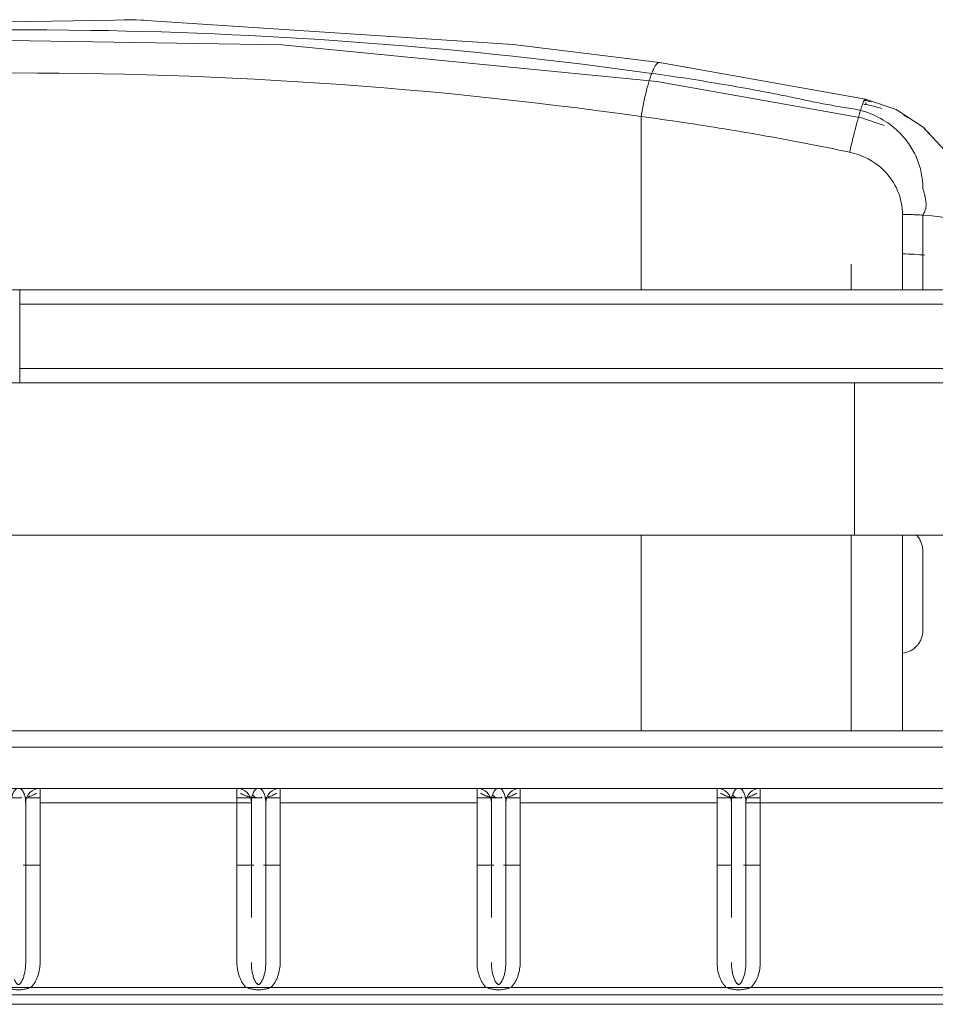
# Model space of a CAD drawing. Header units: metres. Extents: x 3.7 to 90.5, y -1.7 to 14.3.
# Tile 85 of 172: x 37.673 to 37.863, y 3.631 to 3.836. Entities that reach past the tile are written whole.
import ezdxf

# ---------------------------------------------------------------- set-up
doc = ezdxf.new("R2010")
doc.units = ezdxf.units.M
doc.layers.add('I-FURN', color=7, linetype='Continuous', lineweight=18)

# ---------------------------------------------------------------- blocks, each defined once
blk = doc.blocks.new('ConjuntoParaAlunoTamanho6 - CJA06_ConjuntoParaAlunoTamanho6-V7-Corte 1')
at = {"layer": 'I-FURN'}
for p, q in [((37.80598, 3.82737), (37.81309, 3.8261)), ((37.84621, 3.82021), (37.84889, 3.81973))]:
    blk.add_line(p, q, dxfattribs=at)
at = {"layer": 'I-FURN', "flags": 128}
for points in [[(37.69447, 3.83622), (37.69702, 3.83626), (37.69857, 3.83615)], [(37.77332, 3.83125), (37.77549, 3.83111), (37.78065, 3.83048)], [(37.84889, 3.81973), (37.85528, 3.81751), (37.86093, 3.81384), (37.86218, 3.8125)]]:
    blk.add_lwpolyline(points, dxfattribs=at)
at = {"layer": 'I-FURN'}
for points in [[(37.80598, 3.82737), (37.80605, 3.82736), (37.80612, 3.82733), (37.80618, 3.82728)], [(37.84856, 3.81949), (37.84871, 3.81946), (37.84886, 3.81943), (37.84901, 3.8194)], [(37.84883, 3.81971), (37.84885, 3.81973), (37.84888, 3.81973), (37.84889, 3.81973)], [(37.84889, 3.81973), (37.8489, 3.81973), (37.84891, 3.81972), (37.84892, 3.81972)], [(37.84897, 3.81961), (37.84899, 3.81956), (37.849, 3.81949), (37.84901, 3.8194)], [(37.85011, 3.81913), (37.84975, 3.81922), (37.84938, 3.81931), (37.84901, 3.8194)], [(37.84901, 3.81857), (37.85012, 3.81836), (37.85122, 3.81809), (37.8523, 3.81774)], [(37.85769, 3.8159), (37.85741, 3.81607), (37.85713, 3.81624), (37.85685, 3.8164)], [(37.8566, 3.79568), (37.85696, 3.79568), (37.85768, 3.79567), (37.85839, 3.79565), (37.85875, 3.79564)], [(37.8598, 3.7956), (37.86015, 3.79558), (37.8605, 3.79556), (37.86084, 3.79554)]]:
    blk.add_open_spline(points, degree=3, dxfattribs=at)
blk = doc.blocks.new('ConjuntoParaAlunoTamanho6 - CJA06_ConjuntoParaAlunoTamanho6-V11-Corte 1')
at = {"layer": 'I-FURN'}
for p, q in [((37.80598, 3.82737), (37.84889, 3.81973)), ((37.80543, 3.82341), (37.84804, 3.81582)), ((37.80217, 3.77996), (37.80217, 3.81608)), ((37.85282, 3.81424), (37.84804, 3.81582)), ((37.84589, 3.7853), (37.84589, 3.78)), ((37.91974, 3.78), (37.67279, 3.78)), ((37.67279, 3.777), (37.67279, 3.78)), ((37.67279, 3.777), (37.91974, 3.777)), ((37.67279, 3.7636), (37.91974, 3.7636)), ((37.67279, 3.7606), (37.67279, 3.7636)), ((37.67279, 3.7606), (37.91974, 3.7606)), ((37.84662, 3.7606), (37.84662, 3.74472)), ((37.84662, 3.72885), (37.84662, 3.74472)), ((37.49862, 3.72885), (37.84662, 3.72885)), ((37.80217, 3.72885), (37.80217, 3.70352)), ((37.84589, 3.72885), (37.84589, 3.68805)), ((37.80217, 3.69569), (37.80217, 3.70352)), ((37.8566, 3.68806), (37.8566, 3.70423)), ((37.80217, 3.69569), (37.80217, 3.68802)), ((37.92249, 3.6881), (37.42249, 3.6881)), ((37.92249, 3.68469), (37.42249, 3.68469)), ((37.42249, 3.6761), (37.92249, 3.6761)), ((37.92249, 3.6761), (37.42249, 3.6761)), ((37.67699, 3.6761), (37.67699, 3.6731)), ((37.71799, 3.6731), (37.71799, 3.6761)), ((37.72699, 3.6761), (37.72699, 3.6731)), ((37.76799, 3.6731), (37.76799, 3.6761)), ((37.77699, 3.6761), (37.77699, 3.6731)), ((37.81799, 3.6731), (37.81799, 3.6761)), ((37.82699, 3.6761), (37.82699, 3.6731)), ((37.66799, 3.6741), (37.6731, 3.6741)), ((37.67378, 3.6741), (37.67699, 3.6741)), ((37.67399, 3.6731), (37.67399, 3.6606)), ((37.67399, 3.63982), (37.67399, 3.6731)), ((37.67699, 3.6731), (37.71799, 3.6731)), ((37.71799, 3.6741), (37.72321, 3.6741)), ((37.72099, 3.6731), (37.71799, 3.6731)), ((37.72099, 3.6731), (37.72099, 3.66988)), ((37.72099, 3.64918), (37.72099, 3.6731)), ((37.72099, 3.6731), (37.72099, 3.66988)), ((37.72378, 3.6741), (37.72699, 3.6741)), ((37.72399, 3.6731), (37.72399, 3.6606)), ((37.72399, 3.63982), (37.72399, 3.6731)), ((37.72699, 3.6731), (37.76799, 3.6731)), ((37.76799, 3.6741), (37.77321, 3.6741)), ((37.77099, 3.6731), (37.77099, 3.67087)), ((37.77099, 3.66988), (37.77099, 3.6731)), ((37.77099, 3.6731), (37.77099, 3.66988)), ((37.77099, 3.64918), (37.77099, 3.6731)), ((37.77378, 3.6741), (37.77699, 3.6741)), ((37.77399, 3.6731), (37.77399, 3.6606)), ((37.77399, 3.63982), (37.77399, 3.6731)), ((37.81799, 3.6731), (37.77699, 3.6731)), ((37.81799, 3.6741), (37.82321, 3.6741)), ((37.82099, 3.6731), (37.82099, 3.64918)), ((37.82099, 3.6731), (37.82099, 3.67087)), ((37.82099, 3.66988), (37.82099, 3.6731)), ((37.82099, 3.6731), (37.82099, 3.66988)), ((37.82378, 3.6741), (37.82699, 3.6741)), ((37.82399, 3.6731), (37.82399, 3.63982)), ((37.82399, 3.6731), (37.82399, 3.6606)), ((37.82699, 3.6731), (37.82399, 3.6731)), ((37.82699, 3.6731), (37.86799, 3.6731)), ((37.77099, 3.66433), (37.77099, 3.6606)), ((37.82099, 3.66433), (37.82099, 3.6606)), ((37.72099, 3.66343), (37.72099, 3.6606)), ((37.72099, 3.66343), (37.72099, 3.6606)), ((37.77099, 3.6606), (37.77099, 3.66343)), ((37.77099, 3.66343), (37.77099, 3.6606)), ((37.82099, 3.6606), (37.82099, 3.66343)), ((37.82099, 3.66343), (37.82099, 3.6606)), ((37.67699, 3.6601), (37.67349, 3.6601)), ((37.72148, 3.6601), (37.71799, 3.6601)), ((37.72699, 3.6601), (37.72349, 3.6601)), ((37.77148, 3.6601), (37.76799, 3.6601)), ((37.77699, 3.6601), (37.77349, 3.6601)), ((37.82086, 3.6601), (37.81799, 3.6601)), ((37.82699, 3.6601), (37.82349, 3.6601)), ((37.71989, 3.6346), (37.67508, 3.6346)), ((37.71989, 3.6346), (37.72508, 3.6346)), ((37.76989, 3.6346), (37.72508, 3.6346)), ((37.76989, 3.6346), (37.77469, 3.6346)), ((37.77508, 3.6346), (37.81989, 3.6346)), ((37.81989, 3.6346), (37.82508, 3.6346)), ((37.86989, 3.6346), (37.82508, 3.6346)), ((37.42249, 3.6331), (37.92249, 3.6331)), ((37.93212, 3.6311), (37.41312, 3.6311))]:
    blk.add_line(p, q, dxfattribs=at)
at = {"layer": 'I-FURN', "flags": 128}
for points in [[(37.5397, 3.82737), (37.61803, 3.83501), (37.69702, 3.83626), (37.77549, 3.83111), (37.80598, 3.82737)], [(37.80543, 3.82341), (37.72731, 3.83102), (37.64854, 3.83225), (37.57019, 3.82709), (37.54025, 3.82341)], [(37.84889, 3.81973), (37.85528, 3.81751), (37.86093, 3.81384), (37.86552, 3.80894), (37.86879, 3.80309), (37.87034, 3.79791), (37.87084, 3.79269)], [(37.84901, 3.81898), (37.84901, 3.81878), (37.84901, 3.81857)], [(37.8566, 3.78), (37.8566, 3.78419), (37.8566, 3.78993), (37.8566, 3.79568)], [(37.86084, 3.79554), (37.86271, 3.79538), (37.86446, 3.79517), (37.86605, 3.79492), (37.86745, 3.79461), (37.86864, 3.79428), (37.86959, 3.79391), (37.87028, 3.79351), (37.8707, 3.7931), (37.87084, 3.79269)], [(37.86084, 3.79554), (37.86084, 3.791), (37.86084, 3.78646), (37.86084, 3.78193), (37.86084, 3.78)], [(37.42574, 3.78), (37.54924, 3.78), (37.67274, 3.78), (37.79624, 3.78), (37.91974, 3.78)], [(37.91974, 3.78), (37.858, 3.78), (37.79627, 3.78), (37.73453, 3.78), (37.67279, 3.78)], [(37.67279, 3.777), (37.67279, 3.77365), (37.67279, 3.7703), (37.67279, 3.76695), (37.67279, 3.7636)], [(37.91974, 3.7606), (37.79624, 3.7606), (37.67274, 3.7606), (37.54924, 3.7606), (37.42574, 3.7606)], [(37.67279, 3.7606), (37.73453, 3.7606), (37.79627, 3.7606), (37.858, 3.7606), (37.91974, 3.7606)], [(37.84662, 3.72885), (37.85062, 3.72885), (37.85461, 3.72885), (37.85859, 3.72885), (37.86255, 3.72885), (37.86648, 3.72885)], [(37.8566, 3.70423), (37.8566, 3.7108), (37.8566, 3.71738), (37.8566, 3.72395), (37.8566, 3.72885)], [(37.86084, 3.72555), (37.86084, 3.72139), (37.86084, 3.71724), (37.86084, 3.71308), (37.86084, 3.70892)], [(37.67399, 3.6731), (37.67399, 3.66434), (37.67399, 3.6606)], [(37.67399, 3.6606), (37.67399, 3.66478), (37.67399, 3.6731)], [(37.67699, 3.6731), (37.67699, 3.66478), (37.67699, 3.65646), (37.67699, 3.64814), (37.67699, 3.63982)], [(37.71799, 3.63982), (37.71799, 3.64814), (37.71799, 3.65646), (37.71799, 3.66478), (37.71799, 3.6731)], [(37.72253, 3.6741), (37.72247, 3.6741), (37.72244, 3.6741)], [(37.72399, 3.6731), (37.72399, 3.66434), (37.72399, 3.6606)], [(37.72399, 3.6606), (37.72399, 3.66478), (37.72399, 3.6731)], [(37.72699, 3.6731), (37.72699, 3.66478), (37.72699, 3.65646), (37.72699, 3.64814), (37.72699, 3.63982)], [(37.76799, 3.63982), (37.76799, 3.64814), (37.76799, 3.65646), (37.76799, 3.66478), (37.76799, 3.6731)], [(37.77253, 3.6741), (37.77247, 3.6741), (37.77244, 3.6741)], [(37.77399, 3.6731), (37.77399, 3.66434), (37.77399, 3.6606)], [(37.77399, 3.6606), (37.77399, 3.66478), (37.77399, 3.6731)], [(37.77699, 3.6731), (37.77699, 3.66478), (37.77699, 3.65646), (37.77699, 3.64814), (37.77699, 3.63982)], [(37.81799, 3.63982), (37.81799, 3.64814), (37.81799, 3.65646), (37.81799, 3.66478), (37.81799, 3.6731)], [(37.82253, 3.6741), (37.82247, 3.6741), (37.82244, 3.6741)], [(37.82399, 3.6606), (37.82399, 3.66478), (37.82399, 3.6731)], [(37.82699, 3.6731), (37.82699, 3.66478), (37.82699, 3.65646), (37.82699, 3.64814), (37.82699, 3.63982)], [(37.66989, 3.6346), (37.67249, 3.6346), (37.67508, 3.6346)]]:
    blk.add_lwpolyline(points, dxfattribs=at)
at = {"layer": 'I-FURN'}
for centre, start, end in [((37.67699, 3.6731), 90, 180), ((37.67699, 3.6731), 90, 180), ((37.67699, 3.6731), 90, 180), ((37.67699, 3.6731), 90, 180), ((37.71799, 3.6731), 0, 90), ((37.71799, 3.6731), 0, 90), ((37.71799, 3.6731), 0, 90), ((37.71799, 3.6731), 0, 90), ((37.72699, 3.6731), 90, 180), ((37.72699, 3.6731), 90, 180), ((37.72699, 3.6731), 90, 180), ((37.72699, 3.6731), 90, 180), ((37.76799, 3.6731), 0, 90), ((37.76799, 3.6731), 0, 90), ((37.76799, 3.6731), 0, 90), ((37.76799, 3.6731), 0, 90), ((37.77699, 3.6731), 90, 180), ((37.77699, 3.6731), 90, 180), ((37.77699, 3.6731), 90, 180), ((37.77699, 3.6731), 90, 180), ((37.81799, 3.6731), 0, 90), ((37.81799, 3.6731), 0, 90), ((37.81799, 3.6731), 0, 90), ((37.81799, 3.6731), 0, 90), ((37.82699, 3.6731), 90, 180), ((37.82699, 3.6731), 90, 180), ((37.82699, 3.6731), 90, 180), ((37.82699, 3.6731), 90, 180)]:
    blk.add_arc(centre, 0.003, start, end, dxfattribs=at)
for centre, major_axis, ratio, start_param, end_param in [((37.77506, 3.49376), (-0.24743, 0.22825), 0.980601, 5.227764, 5.23118), ((37.85624, 3.7853), (0.01035, 0), 0.207912, 1.06404, 1.532164)]:
    blk.add_ellipse(centre, major_axis=major_axis, ratio=ratio, start_param=start_param, end_param=end_param, dxfattribs=at)
for points, knots in [([(37.5413, 3.82507), (37.58931, 3.83175), (37.67786, 3.83721), (37.76597, 3.83041), (37.80438, 3.82507)], [-1, -1, -1, -1, -0.444444, 0, 0, 0, 0]), ([(37.80217, 3.81608), (37.75498, 3.82275), (37.66791, 3.82822), (37.58126, 3.82142), (37.54351, 3.81608)], [-1, -1, -1, -1, -0.444444, 0, 0, 0, 0]), ([(37.80438, 3.82507), (37.80674, 3.82475), (37.81145, 3.82406), (37.81852, 3.82292), (37.8244, 3.82188), (37.82851, 3.8211), (37.83086, 3.82065), (37.83262, 3.8203), (37.83438, 3.81993), (37.83613, 3.81954), (37.83788, 3.81916), (37.83965, 3.81881), (37.84142, 3.81849), (37.84378, 3.81808), (37.84556, 3.81781), (37.84675, 3.81764)], [0, 0, 0, 0, 0.166667, 0.333333, 0.5, 0.583333, 0.625, 0.666667, 0.708333, 0.75, 0.791667, 0.833333, 0.875, 0.916667, 1, 1, 1, 1]), ([(37.84787, 3.81737), (37.84794, 3.8176), (37.84808, 3.81803), (37.84827, 3.81859), (37.84845, 3.81904), (37.8486, 3.81938), (37.84873, 3.81961), (37.84883, 3.81972), (37.84888, 3.81973), (37.84889, 3.81973)], [0, 0, 0, 0, 0.1111111, 0.2222222, 0.3333333, 0.4444444, 0.5555556, 0.6666667, 0.7457975, 0.7457975, 0.7457975, 0.7457975]), ([(37.84889, 3.81973), (37.8489, 3.81973), (37.84893, 3.81971), (37.84898, 3.81963), (37.849, 3.81949), (37.84901, 3.8194)], [0.7457976, 0.7457976, 0.7457976, 0.7457976, 0.7777778, 0.8888889, 1, 1, 1, 1]), ([(37.80217, 3.81608), (37.80796, 3.81531), (37.81955, 3.81359), (37.83403, 3.811), (37.84271, 3.80925), (37.84559, 3.80865)], [0, 0, 0, 0, 0.4, 0.8, 1, 1, 1, 1]), ([(37.84787, 3.81737), (37.84935, 3.81696), (37.85223, 3.8158), (37.85558, 3.81331), (37.85764, 3.8109), (37.85882, 3.80902), (37.86028, 3.80605), (37.86086, 3.80329), (37.86084, 3.80109)], [0, 0, 0, 0, 0.2, 0.4, 0.55, 0.625, 0.7, 1, 1, 1, 1]), ([(37.84559, 3.80865), (37.84829, 3.80808), (37.8524, 3.8059), (37.85591, 3.80074), (37.8566, 3.79737), (37.8566, 3.79568)], [0, 0, 0, 0, 0.444444, 0.722222, 1, 1, 1, 1]), ([(37.86084, 3.80109), (37.86095, 3.80078), (37.8611, 3.80031), (37.86123, 3.79976), (37.8613, 3.79944), (37.86134, 3.7992), (37.86139, 3.79896), (37.86144, 3.79865), (37.86151, 3.79824), (37.86154, 3.79784), (37.86153, 3.79753), (37.86151, 3.79729), (37.86147, 3.79706), (37.8614, 3.79676), (37.86124, 3.79623), (37.86102, 3.79581), (37.86084, 3.79554)], [0, 0, 0, 0, 0.166667, 0.25, 0.291667, 0.333333, 0.375, 0.416667, 0.5, 0.583333, 0.625, 0.666667, 0.708333, 0.75, 0.833333, 1, 1, 1, 1]), ([(37.86084, 3.70892), (37.86084, 3.70862), (37.86078, 3.70804), (37.86056, 3.70724), (37.86017, 3.70647), (37.85965, 3.70578), (37.85903, 3.70522), (37.85806, 3.7046), (37.85722, 3.70434), (37.8566, 3.70423)], [0, 0, 0, 0, 0.125, 0.25, 0.375, 0.5, 0.625, 0.75, 1, 1, 1, 1]), ([(37.67399, 3.6731), (37.67399, 3.67334), (37.67397, 3.67378), (37.67388, 3.67434), (37.67377, 3.67473), (37.67365, 3.675), (37.67356, 3.67518), (37.67345, 3.67538), (37.67329, 3.67567), (37.67307, 3.67595), (37.67278, 3.67609), (37.67249, 3.6761), (37.67219, 3.67609), (37.6719, 3.67595), (37.67168, 3.67566), (37.67152, 3.67537), (37.67141, 3.67517), (37.67131, 3.67499), (37.6712, 3.67471), (37.67109, 3.67432), (37.671, 3.67377), (37.67099, 3.67333), (37.67099, 3.6731)], [0, 0, 0, 0, 0.0625, 0.125, 0.1875, 0.21875, 0.25, 0.28125, 0.3125, 0.375, 0.4375, 0.5, 0.5625, 0.625, 0.6875, 0.71875, 0.75, 0.78125, 0.8125, 0.875, 0.9375, 1, 1, 1, 1]), ([(37.67625, 3.6751), (37.67601, 3.67493), (37.67561, 3.6747), (37.67508, 3.6745), (37.67477, 3.6744), (37.67461, 3.67436), (37.67452, 3.67434)], [0, 0, 0, 0, 0.25, 0.375, 0.4375, 0.5, 0.5, 0.5, 0.5]), ([(37.72249, 3.6741), (37.72214, 3.6741), (37.72162, 3.67413), (37.72103, 3.67422), (37.72069, 3.67428), (37.72045, 3.67434), (37.72021, 3.6744), (37.71989, 3.6745), (37.71936, 3.6747), (37.71897, 3.67493), (37.71872, 3.6751)], [0, 0, 0, 0, 0.25, 0.375, 0.4375, 0.5, 0.5625, 0.625, 0.75, 1, 1, 1, 1]), ([(37.72399, 3.6731), (37.72399, 3.67334), (37.72397, 3.67378), (37.72388, 3.67434), (37.72377, 3.67473), (37.72365, 3.675), (37.72356, 3.67518), (37.72345, 3.67538), (37.72329, 3.67567), (37.72307, 3.67595), (37.72278, 3.67609), (37.72249, 3.6761), (37.72219, 3.67609), (37.7219, 3.67595), (37.72168, 3.67566), (37.72152, 3.67537), (37.72141, 3.67517), (37.72131, 3.67499), (37.7212, 3.67471), (37.72109, 3.67432), (37.721, 3.67377), (37.72099, 3.67333), (37.72099, 3.6731)], [0, 0, 0, 0, 0.0625, 0.125, 0.1875, 0.21875, 0.25, 0.28125, 0.3125, 0.375, 0.4375, 0.5, 0.5625, 0.625, 0.6875, 0.71875, 0.75, 0.78125, 0.8125, 0.875, 0.9375, 1, 1, 1, 1]), ([(37.72625, 3.6751), (37.72601, 3.67493), (37.72561, 3.6747), (37.72508, 3.6745), (37.72477, 3.6744), (37.72461, 3.67436), (37.72452, 3.67434)], [0, 0, 0, 0, 0.25, 0.375, 0.4375, 0.5, 0.5, 0.5, 0.5]), ([(37.77249, 3.6741), (37.77214, 3.6741), (37.77162, 3.67413), (37.77103, 3.67422), (37.77069, 3.67428), (37.77045, 3.67434), (37.77021, 3.6744), (37.76989, 3.6745), (37.76936, 3.6747), (37.76897, 3.67493), (37.76872, 3.6751)], [0, 0, 0, 0, 0.25, 0.375, 0.4375, 0.5, 0.5625, 0.625, 0.75, 1, 1, 1, 1]), ([(37.77399, 3.6731), (37.77399, 3.67334), (37.77397, 3.67378), (37.77388, 3.67434), (37.77377, 3.67473), (37.77365, 3.675), (37.77356, 3.67518), (37.77345, 3.67538), (37.77329, 3.67567), (37.77307, 3.67595), (37.77278, 3.67609), (37.77249, 3.6761), (37.77219, 3.67609), (37.7719, 3.67595), (37.77168, 3.67566), (37.77152, 3.67537), (37.77141, 3.67517), (37.77131, 3.67499), (37.7712, 3.67471), (37.77109, 3.67432), (37.771, 3.67377), (37.77099, 3.67333), (37.77099, 3.6731)], [0, 0, 0, 0, 0.0625, 0.125, 0.1875, 0.21875, 0.25, 0.28125, 0.3125, 0.375, 0.4375, 0.5, 0.5625, 0.625, 0.6875, 0.71875, 0.75, 0.78125, 0.8125, 0.875, 0.9375, 1, 1, 1, 1]), ([(37.77625, 3.6751), (37.77601, 3.67493), (37.77561, 3.6747), (37.77508, 3.6745), (37.77477, 3.6744), (37.77461, 3.67436), (37.77452, 3.67434)], [0, 0, 0, 0, 0.25, 0.375, 0.4375, 0.5, 0.5, 0.5, 0.5]), ([(37.82249, 3.6741), (37.82214, 3.6741), (37.82162, 3.67413), (37.82103, 3.67422), (37.82069, 3.67428), (37.82045, 3.67434), (37.82021, 3.6744), (37.81989, 3.6745), (37.81936, 3.6747), (37.81897, 3.67493), (37.81872, 3.6751)], [0, 0, 0, 0, 0.25, 0.375, 0.4375, 0.5, 0.5625, 0.625, 0.75, 1, 1, 1, 1]), ([(37.82399, 3.6731), (37.82399, 3.67334), (37.82397, 3.67378), (37.82388, 3.67434), (37.82377, 3.67473), (37.82365, 3.675), (37.82356, 3.67518), (37.82345, 3.67538), (37.82329, 3.67567), (37.82307, 3.67595), (37.82278, 3.67609), (37.82249, 3.6761), (37.82219, 3.67609), (37.8219, 3.67595), (37.82168, 3.67566), (37.82152, 3.67537), (37.82141, 3.67517), (37.82131, 3.67499), (37.8212, 3.67471), (37.82109, 3.67432), (37.821, 3.67377), (37.82099, 3.67333), (37.82099, 3.6731)], [0, 0, 0, 0, 0.0625, 0.125, 0.1875, 0.21875, 0.25, 0.28125, 0.3125, 0.375, 0.4375, 0.5, 0.5625, 0.625, 0.6875, 0.71875, 0.75, 0.78125, 0.8125, 0.875, 0.9375, 1, 1, 1, 1]), ([(37.82625, 3.6751), (37.82601, 3.67493), (37.82561, 3.6747), (37.82508, 3.6745), (37.82477, 3.6744), (37.82461, 3.67436), (37.82452, 3.67434)], [0, 0, 0, 0, 0.25, 0.375, 0.4375, 0.5, 0.5, 0.5, 0.5]), ([(37.67249, 3.6741), (37.6726, 3.6741), (37.67281, 3.67412), (37.67302, 3.67419), (37.67311, 3.67423)], [0, 0, 0, 0, 0.25, 0.4539163, 0.4539163, 0.4539163, 0.4539163]), ([(37.67335, 3.6363), (37.67346, 3.63654), (37.6736, 3.63693), (37.67375, 3.6375), (37.67387, 3.6381), (37.67396, 3.63888), (37.67399, 3.6395), (37.67399, 3.63982)], [0, 0, 0, 0, 0.25, 0.375, 0.5, 0.75, 1, 1, 1, 1]), ([(37.67699, 3.63982), (37.67699, 3.63934), (37.67691, 3.6384), (37.67662, 3.63724), (37.67627, 3.63636), (37.67584, 3.63551), (37.67541, 3.63495), (37.67508, 3.6346)], [0, 0, 0, 0, 0.25, 0.5, 0.625, 0.75, 1, 1, 1, 1]), ([(37.71989, 3.6346), (37.71956, 3.63495), (37.71913, 3.63551), (37.7187, 3.63636), (37.71835, 3.63724), (37.71806, 3.6384), (37.71799, 3.63934), (37.71799, 3.63982)], [0, 0, 0, 0, 0.25, 0.375, 0.5, 0.75, 1, 1, 1, 1]), ([(37.72099, 3.63982), (37.72099, 3.6395), (37.72101, 3.63888), (37.72111, 3.6381), (37.72122, 3.6375), (37.72137, 3.63693), (37.72151, 3.63654), (37.72162, 3.6363)], [0, 0, 0, 0, 0.25, 0.5, 0.625, 0.75, 1, 1, 1, 1]), ([(37.72335, 3.6363), (37.72346, 3.63654), (37.7236, 3.63693), (37.72375, 3.6375), (37.72387, 3.6381), (37.72396, 3.63888), (37.72399, 3.6395), (37.72399, 3.63982)], [0, 0, 0, 0, 0.25, 0.375, 0.5, 0.75, 1, 1, 1, 1]), ([(37.72699, 3.63982), (37.72699, 3.63934), (37.72691, 3.6384), (37.72665, 3.63736), (37.72641, 3.63669), (37.72622, 3.63625), (37.72584, 3.63551), (37.72541, 3.63495), (37.72508, 3.6346)], [0, 0, 0, 0, 0.25, 0.5, 0.5625, 0.625, 0.75, 1, 1, 1, 1]), ([(37.76989, 3.6346), (37.76956, 3.63495), (37.76913, 3.63551), (37.7687, 3.63636), (37.76835, 3.63724), (37.76806, 3.6384), (37.76799, 3.63934), (37.76799, 3.63982)], [0, 0, 0, 0, 0.25, 0.375, 0.5, 0.75, 1, 1, 1, 1]), ([(37.77099, 3.63982), (37.77099, 3.6395), (37.77101, 3.63888), (37.77111, 3.6381), (37.77122, 3.6375), (37.77137, 3.63693), (37.77151, 3.63654), (37.77162, 3.6363)], [0, 0, 0, 0, 0.25, 0.5, 0.625, 0.75, 1, 1, 1, 1]), ([(37.77335, 3.6363), (37.77346, 3.63654), (37.7736, 3.63693), (37.77375, 3.6375), (37.77387, 3.6381), (37.77396, 3.63888), (37.77399, 3.6395), (37.77399, 3.63982)], [0, 0, 0, 0, 0.25, 0.375, 0.5, 0.75, 1, 1, 1, 1]), ([(37.77699, 3.63982), (37.77699, 3.63934), (37.77691, 3.6384), (37.77665, 3.63736), (37.77641, 3.63669), (37.77622, 3.63625), (37.77584, 3.63551), (37.77541, 3.63495), (37.77508, 3.6346)], [0, 0, 0, 0, 0.25, 0.5, 0.5625, 0.625, 0.75, 1, 1, 1, 1]), ([(37.81989, 3.6346), (37.81956, 3.63495), (37.81913, 3.63551), (37.8187, 3.63636), (37.81835, 3.63724), (37.81806, 3.6384), (37.81799, 3.63934), (37.81799, 3.63982)], [0, 0, 0, 0, 0.25, 0.375, 0.5, 0.75, 1, 1, 1, 1]), ([(37.82099, 3.63982), (37.82099, 3.6395), (37.82101, 3.63888), (37.82111, 3.6381), (37.82122, 3.6375), (37.82137, 3.63693), (37.82151, 3.63654), (37.82162, 3.6363)], [0, 0, 0, 0, 0.25, 0.5, 0.625, 0.75, 1, 1, 1, 1]), ([(37.82335, 3.6363), (37.82346, 3.63654), (37.8236, 3.63693), (37.82375, 3.6375), (37.82387, 3.6381), (37.82396, 3.63888), (37.82399, 3.6395), (37.82399, 3.63982)], [0, 0, 0, 0, 0.25, 0.375, 0.5, 0.75, 1, 1, 1, 1]), ([(37.82699, 3.63982), (37.82699, 3.63934), (37.82691, 3.6384), (37.82665, 3.63736), (37.82641, 3.63669), (37.82622, 3.63625), (37.82584, 3.63551), (37.82541, 3.63495), (37.82508, 3.6346)], [0, 0, 0, 0, 0.25, 0.5, 0.5625, 0.625, 0.75, 1, 1, 1, 1]), ([(37.67162, 3.6363), (37.67168, 3.63616), (37.67177, 3.63596), (37.6719, 3.63574), (37.67201, 3.6356), (37.67212, 3.63546), (37.67224, 3.63534), (37.67241, 3.63521), (37.67257, 3.63521), (37.67273, 3.63533), (37.67285, 3.63546), (37.67296, 3.6356), (37.67307, 3.63574), (37.6732, 3.63596), (37.67329, 3.63616), (37.67335, 3.6363)], [0, 0, 0, 0, 0.125, 0.1875, 0.25, 0.3125, 0.375, 0.4375, 0.5625, 0.625, 0.6875, 0.75, 0.8125, 0.875, 1, 1, 1, 1]), ([(37.72162, 3.6363), (37.72168, 3.63616), (37.72177, 3.63596), (37.7219, 3.63574), (37.72201, 3.6356), (37.72212, 3.63546), (37.72224, 3.63534), (37.72241, 3.63521), (37.72257, 3.63521), (37.72273, 3.63533), (37.72285, 3.63546), (37.72296, 3.6356), (37.72307, 3.63574), (37.7232, 3.63596), (37.72329, 3.63616), (37.72335, 3.6363)], [0, 0, 0, 0, 0.125, 0.1875, 0.25, 0.3125, 0.375, 0.4375, 0.5625, 0.625, 0.6875, 0.75, 0.8125, 0.875, 1, 1, 1, 1]), ([(37.77162, 3.6363), (37.77168, 3.63616), (37.77177, 3.63596), (37.7719, 3.63574), (37.77201, 3.6356), (37.77212, 3.63546), (37.77224, 3.63534), (37.77241, 3.63521), (37.77257, 3.63521), (37.77273, 3.63533), (37.77285, 3.63546), (37.77296, 3.6356), (37.77307, 3.63574), (37.7732, 3.63596), (37.77329, 3.63616), (37.77335, 3.6363)], [0, 0, 0, 0, 0.125, 0.1875, 0.25, 0.3125, 0.375, 0.4375, 0.5625, 0.625, 0.6875, 0.75, 0.8125, 0.875, 1, 1, 1, 1]), ([(37.82162, 3.6363), (37.82168, 3.63616), (37.82177, 3.63596), (37.8219, 3.63574), (37.82201, 3.6356), (37.82212, 3.63546), (37.82224, 3.63534), (37.82241, 3.63521), (37.82257, 3.63521), (37.82273, 3.63533), (37.82285, 3.63546), (37.82296, 3.6356), (37.82307, 3.63574), (37.8232, 3.63596), (37.82329, 3.63616), (37.82335, 3.6363)], [0, 0, 0, 0, 0.125, 0.1875, 0.25, 0.3125, 0.375, 0.4375, 0.5625, 0.625, 0.6875, 0.75, 0.8125, 0.875, 1, 1, 1, 1]), ([(37.67508, 3.6346), (37.67491, 3.63453), (37.67463, 3.63444), (37.67423, 3.63434), (37.67391, 3.63428), (37.67358, 3.63422), (37.67309, 3.63415), (37.67249, 3.6341), (37.67188, 3.63415), (37.6714, 3.63422), (37.67106, 3.63428), (37.67074, 3.63434), (37.67034, 3.63444), (37.67006, 3.63453), (37.66989, 3.6346)], [0, 0, 0, 0, 0.125, 0.1875, 0.25, 0.3125, 0.375, 0.5, 0.625, 0.6875, 0.75, 0.8125, 0.875, 1, 1, 1, 1]), ([(37.72508, 3.6346), (37.72491, 3.63453), (37.72463, 3.63444), (37.72423, 3.63434), (37.72391, 3.63428), (37.72358, 3.63422), (37.72309, 3.63415), (37.72249, 3.6341), (37.72188, 3.63415), (37.7214, 3.63422), (37.72106, 3.63428), (37.72074, 3.63434), (37.72034, 3.63444), (37.72006, 3.63453), (37.71989, 3.6346)], [0, 0, 0, 0, 0.125, 0.1875, 0.25, 0.3125, 0.375, 0.5, 0.625, 0.6875, 0.75, 0.8125, 0.875, 1, 1, 1, 1]), ([(37.77508, 3.6346), (37.77491, 3.63453), (37.77463, 3.63444), (37.77423, 3.63434), (37.77391, 3.63428), (37.77358, 3.63422), (37.77309, 3.63415), (37.77249, 3.6341), (37.77188, 3.63415), (37.7714, 3.63422), (37.77106, 3.63428), (37.77074, 3.63434), (37.77034, 3.63444), (37.77006, 3.63453), (37.76989, 3.6346)], [0, 0, 0, 0, 0.125, 0.1875, 0.25, 0.3125, 0.375, 0.5, 0.625, 0.6875, 0.75, 0.8125, 0.875, 1, 1, 1, 1]), ([(37.82508, 3.6346), (37.82491, 3.63453), (37.82463, 3.63444), (37.82423, 3.63434), (37.82391, 3.63428), (37.82358, 3.63422), (37.82309, 3.63415), (37.82249, 3.6341), (37.82188, 3.63415), (37.8214, 3.63422), (37.82106, 3.63428), (37.82074, 3.63434), (37.82034, 3.63444), (37.82006, 3.63453), (37.81989, 3.6346)], [0, 0, 0, 0, 0.125, 0.1875, 0.25, 0.3125, 0.375, 0.5, 0.625, 0.6875, 0.75, 0.8125, 0.875, 1, 1, 1, 1])]:
    blk.add_open_spline(points, degree=3, knots=knots, dxfattribs=at)
for points in [[(37.80438, 3.82507), (37.80449, 3.82537), (37.80472, 3.82591), (37.80505, 3.82656), (37.80536, 3.82703), (37.80566, 3.82731), (37.80584, 3.82737), (37.80593, 3.82737)], [(37.80598, 3.82737), (37.80605, 3.82736), (37.80612, 3.82733), (37.80618, 3.82728)], [(37.80217, 3.81608), (37.80226, 3.8166), (37.80245, 3.81763), (37.80274, 3.81912), (37.80305, 3.82053), (37.80338, 3.82185), (37.80371, 3.82306), (37.80404, 3.82415), (37.80427, 3.82478), (37.80438, 3.82507)], [(37.84856, 3.81949), (37.84871, 3.81946), (37.84886, 3.81943), (37.84901, 3.8194)], [(37.84901, 3.81857), (37.84886, 3.8186), (37.84871, 3.81862), (37.84856, 3.81865)], [(37.85011, 3.81913), (37.84975, 3.81922), (37.84938, 3.81931), (37.84901, 3.8194)], [(37.84901, 3.81857), (37.85012, 3.81836), (37.85122, 3.81809), (37.8523, 3.81774)], [(37.84559, 3.80865), (37.84571, 3.80915), (37.84594, 3.81015), (37.84629, 3.81159), (37.84664, 3.81295), (37.84697, 3.81423), (37.84729, 3.81541), (37.84759, 3.81646), (37.84778, 3.81708), (37.84787, 3.81737)], [(37.85769, 3.8159), (37.85741, 3.81607), (37.85713, 3.81624), (37.85685, 3.8164)], [(37.8566, 3.79568), (37.85696, 3.79568), (37.85768, 3.79567), (37.85875, 3.79564), (37.85981, 3.7956), (37.8605, 3.79556), (37.86084, 3.79554)], [(37.85963, 3.72881), (37.85982, 3.72858), (37.86017, 3.72809), (37.86056, 3.72727), (37.86078, 3.72644), (37.86084, 3.72585), (37.86084, 3.72555)], [(37.72099, 3.6731), (37.72099, 3.67359), (37.7211, 3.67435), (37.72121, 3.67469), (37.72123, 3.67474)], [(37.72123, 3.67474), (37.72131, 3.67463), (37.72149, 3.67444), (37.7218, 3.67424), (37.72214, 3.67413), (37.72237, 3.6741), (37.72249, 3.6741)], [(37.77099, 3.6731), (37.77099, 3.67359), (37.7711, 3.67435), (37.77121, 3.67469), (37.77123, 3.67474)], [(37.77123, 3.67474), (37.77131, 3.67463), (37.77149, 3.67444), (37.7718, 3.67424), (37.77214, 3.67413), (37.77237, 3.6741), (37.77249, 3.6741)], [(37.82099, 3.6731), (37.82099, 3.67359), (37.8211, 3.67435), (37.82121, 3.67469), (37.82123, 3.67474)], [(37.82123, 3.67474), (37.82131, 3.67463), (37.82149, 3.67444), (37.8218, 3.67424), (37.82214, 3.67413), (37.82237, 3.6741), (37.82249, 3.6741)], [(37.67311, 3.67412), (37.6729, 3.67411), (37.6727, 3.6741), (37.67249, 3.6741)], [(37.72249, 3.6741), (37.7226, 3.6741), (37.72283, 3.67413), (37.72306, 3.6742), (37.72317, 3.67425)], [(37.77249, 3.6741), (37.7726, 3.6741), (37.77283, 3.67413), (37.77306, 3.6742), (37.77317, 3.67425)], [(37.82249, 3.6741), (37.8226, 3.6741), (37.82283, 3.67413), (37.82306, 3.6742), (37.82317, 3.67425)]]:
    blk.add_open_spline(points, degree=3, dxfattribs=at)
blk = doc.blocks.new('4 GRE - ESCOLA DE CINEMA E AUDIOVISUAL CINE REX R07_rvt-1-Corte 1')
at = {"layer": 'I-FURN', "lineweight": 18}
for name in ['ConjuntoParaAlunoTamanho6 - CJA06_ConjuntoParaAlunoTamanho6-V7-Corte 1', 'ConjuntoParaAlunoTamanho6 - CJA06_ConjuntoParaAlunoTamanho6-V7-Corte 1', 'ConjuntoParaAlunoTamanho6 - CJA06_ConjuntoParaAlunoTamanho6-V11-Corte 1']:
    blk.add_blockref(name, (0, 0), dxfattribs=at)

msp = doc.modelspace()

# ---------------------------------------------------------------- block references
at = {"lineweight": 5}
msp.add_blockref('4 GRE - ESCOLA DE CINEMA E AUDIOVISUAL CINE REX R07_rvt-1-Corte 1', (0, 0), dxfattribs=at)

doc.saveas('drawing.dxf')
